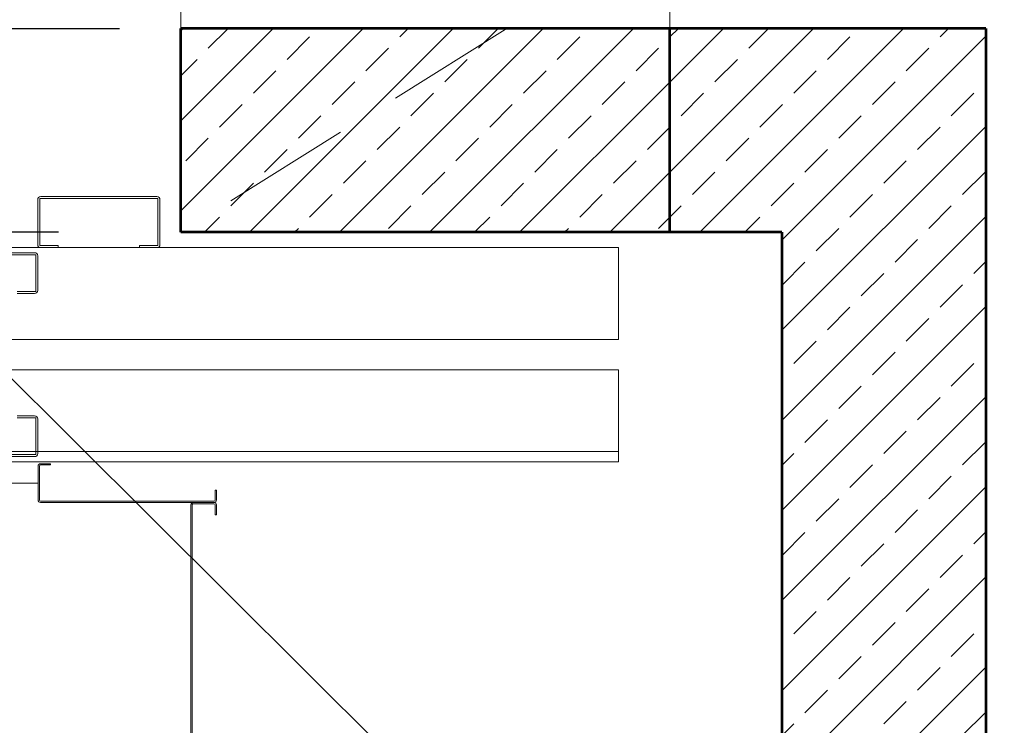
# Model space of a CAD drawing. Header units: inches. Extents: x 201967 to 338763, y -32705 to 30884.
# Tile 123 of 236: x 319892 to 319989, y 4382 to 4451. Entities that reach past the tile are written whole.
import ezdxf

# ---------------------------------------------------------------- set-up
doc = ezdxf.new("R2010")
doc.units = ezdxf.units.IN
doc.header["$MEASUREMENT"] = 0
for name, pattern in [('ACAD_ISO03W100', [30, 12, -18]), ('DASHED', [19.05, 12.7, -6.35]), ('PHANTOM', [63.5, 31.75, -6.35, 6.35, -6.35, 6.35, -6.35])]:
    doc.linetypes.add(name, pattern=pattern)
for name, color, linetype, lineweight in [('01 a1 KONSTRUKCJA żelebet', 200, 'Continuous', 53), ('01 b KONSTRUKCJA belki', 92, 'ACAD_ISO03W100', 30), ('01h3 KONSTRUKCJA pozycje słupy', 252, 'Continuous', 13), ('20 KRESKOWANIE ścian', 63, 'Continuous', 5), ('90 WYMIAR', 155, 'Continuous', 9), ('GABARYT05', 7, 'Continuous', 40), ('KRESKOWANIE-URWANIE', 3, 'Continuous', 13), ('PRZERYWANA', 2, 'DASHED', 13), ('ROZRYSOWANIE', 2, 'PHANTOM', 13), ('wymiar', 1, 'Continuous', 15)]:
    doc.layers.add(name, color=color, linetype=linetype, lineweight=lineweight)
doc.styles.add('100 arial', font='arial.ttf', dxfattribs={"width": 0.8, "height": 17})
doc.styles.add('RomanS', font='romans.shx')
doc.dimstyles.new('100', dxfattribs={"dimscale": 10, "dimtxt": 17, "dimasz": 1.5, "dimexe": 2, "dimexo": 2, "dimgap": 0.3, "dimtad": 1, "dimdec": 1, "dimrnd": 0.5, "dimdsep": 46, "dimtxsty": '100 arial', "dimblk": 'ARCHTICK', "dimcen": 10, "dimclrd": 256, "dimclre": 256, "dimclrt": 256, "dimadec": 0, "dimazin": 0, "dimtfac": 1, "dimtdec": 1, "dimtix": 1, "dimtmove": 1, "dimatfit": 3, "dimfxl": 2, "dimfxlon": 1, "dimtolj": 1, "dimarcsym": 0})
doc.dimstyles.new('DIM100txt12', dxfattribs={"dimtxt": 12, "dimasz": 1.05, "dimexe": 0, "dimexo": 8, "dimgap": 4, "dimtad": 1, "dimdec": 7, "dimrnd": 0.5, "dimdsep": 46, "dimtxsty": 'RomanS', "dimblk1": 'DIM', "dimblk2": 'DIM', "dimsah": 1, "dimcen": 0.09, "dimse1": 1, "dimse2": 1, "dimclrt": 256, "dimadec": 1, "dimazin": 0, "dimtfac": 1, "dimtdec": 7, "dimtix": 1, "dimtofl": 0, "dimtmove": 2, "dimatfit": 3, "dimfxl": 1, "dimtolj": 1, "dimtzin": 0, "dimarcsym": 0})
pattern_1 = [(45, (-289146.748, -8310.6384), (-4.41941738, 4.41941738), []), (45, (-289142.3287, -8310.6384), (-4.41941738, 4.41941738), [3.125, -1.5625])]

# ---------------------------------------------------------------- blocks, each defined once
blk = doc.blocks.new('Panel')
at = {"layer": 'KRESKOWANIE-URWANIE', "ltscale": 4}
for p, q in [((-280, 10.1), (-280, -10.1)), ((-278.8, 10.1), (-278.8, -10.1)), ((-268, 12.5), (-277.6, 12.5)), ((-268, 11.3), (-277.6, 11.3)), ((-268, 12.5), (-268, 11.3)), ((60.46, 12.5), (50.86, 12.5)), ((50.86, 11.3), (50.86, 12.5)), ((60.46, 11.3), (50.86, 11.3)), ((61.66, -10.1), (61.66, 10.1)), ((62.86, -10.1), (62.86, 10.1)), ((-277.6, -11.3), (60.46, -11.3)), ((-277.6, -12.5), (60.46, -12.5))]:
    blk.add_line(p, q, dxfattribs=at)
for centre, radius, start, end in [((-277.6, 10.1), 2.4, 90, 180), ((-277.6, 10.1), 1.2, 90, 180), ((60.46, 10.1), 2.4, 0, 90), ((60.46, 10.1), 1.2, 0, 90), ((-277.6, -10.1), 2.4, 180, 270), ((-277.6, -10.1), 1.2, 180, 270), ((60.46, -10.1), 2.4, 270, 0), ((60.46, -10.1), 1.2, 270, 0)]:
    blk.add_arc(centre, radius, start, end, dxfattribs=at)
blk = doc.blocks.new('2 ATDo 1100 i')
at = {"layer": 'KRESKOWANIE-URWANIE'}
for p, q in [((-1731.5, 210), (0, 210)), ((-1731.5, 120), (-1731.5, 210)), ((-1159.5, 203), (-613.5, 203)), ((-1159.5, 167), (-1159.5, 203)), ((-1158.5, 205), (-614.5, 205)), ((-1731.5, 200), (0, 200)), ((-1161.5, 168), (-1161.5, 202)), ((-1159.5, 167), (-1141.5, 167)), ((-1158.5, 165), (-1141.5, 165)), ((-1731.5, 120), (0, 120)), ((-1731.5, 90), (0, 90)), ((-1731.5, 0), (-1731.5, 90)), ((-1161.5, 8), (-1161.5, 42)), ((-1159.5, 43), (-1141.5, 43)), ((-1159.5, 7), (-1159.5, 43)), ((-1158.5, 45), (-1141.5, 45)), ((-1731.5, 0), (0, 0)), ((-1278.5, 0), (-1261.5, 0)), ((-1261.5, -2), (-1261.5, 0)), ((-1181.5, -2), (-1181.5, 0)), ((-1181.5, 0), (-1164.5, 0)), ((-1159.5, 7), (-613.5, 7)), ((-1158.5, 5), (-614.5, 5)), ((-1281.5, -47), (-1281.5, -3)), ((-1279.5, -2), (-1261.5, -2)), ((-1279.5, -48), (-1279.5, -2)), ((-1181.5, -2), (-1163.5, -2)), ((-1163.5, -48), (-1163.5, -2)), ((-1161.5, -47), (-1161.5, -3)), ((-1279.5, -48), (-1163.5, -48)), ((-1278.5, -50), (-1164.5, -50))]:
    blk.add_line(p, q, dxfattribs=at)
for centre, start, end in [((-1158.5, 202), 90, 180), ((-1158.5, 168), 180, 270), ((-1158.5, 42), 90, 180), ((-1278.5, -3), 90, 180), ((-1164.5, -3), 0, 90), ((-1158.5, 8), 180, 270), ((-1278.5, -47), 180, 270), ((-1164.5, -47), 270, 0)]:
    blk.add_arc(centre, 3, start, end, dxfattribs=at)
blk = doc.blocks.new('1 szyb FIFT B160AF')
at = {"layer": '20 KRESKOWANIE ścian'}
h = blk.add_hatch(dxfattribs=at)
h.set_pattern_fill('ANSI33', color=256, scale=25)
h.set_pattern_definition(pattern_1)
h.paths.add_polyline_path([(209, 293), (161, 293), (161, 313), (209, 313)])
h = blk.add_hatch(dxfattribs=at)
h.set_pattern_fill('ANSI33', color=256, scale=25)
h.set_pattern_definition(pattern_1)
h.paths.add_polyline_path([(240, -20), (161, -20), (161, 0), (220, 0), (220, 293), (209, 293), (209, 313), (240, 313)])
at = {"layer": '01 a1 KONSTRUKCJA żelebet', "ltscale": 7}
for p, q in [((240, 313), (161, 313)), ((161, 293), (161, 313)), ((209, 293), (209, 313)), ((240, 313), (240, -20)), ((220, 293), (161, 293)), ((220, 293), (220, 0))]:
    blk.add_line(p, q, dxfattribs=at)
at = {"layer": '01 b KONSTRUKCJA belki'}
blk.add_lwpolyline([(209, 293), (23, 293), (23, 313), (209, 313)], close=True, dxfattribs=at)
at = {"layer": 'KRESKOWANIE-URWANIE'}
for p, q in [((147, 266.74), (147, 270.06)), ((147.12, 266.74), (147.12, 270.06)), ((148.2, 270.3), (147.24, 270.3)), ((147.24, 270.18), (148.2, 270.18)), ((148.2, 270.18), (148.2, 270.3)), ((164.38, 266.74), (164.38, 267.7)), ((164.5, 267.7), (164.38, 267.7)), ((164.5, 266.74), (164.5, 267.7)), ((164.26, 266.62), (147.24, 266.62)), ((164.26, 266.5), (147.24, 266.5))]:
    blk.add_line(p, q, dxfattribs=at)
for centre, radius, start, end in [((147.24, 270.06), 0.24, 90, 180), ((147.24, 270.06), 0.12, 90, 180), ((147.24, 266.74), 0.24, 180, 270), ((147.24, 266.74), 0.12, 180, 270), ((164.26, 266.74), 0.24, 270, 0), ((164.26, 266.74), 0.12, 270, 0)]:
    blk.add_arc(centre, radius, start, end, dxfattribs=at)
at = {"layer": 'PRZERYWANA'}
blk.add_line((209, 323), (161, 293), dxfattribs=at)
blk.add_lwpolyline([(209, 323), (209, 293), (161, 293), (161, 323)], close=True, dxfattribs=at)
at = {"layer": 'ROZRYSOWANIE'}
blk.add_line((147, 268.4), (37, 268.4), dxfattribs=at)
at = {"layer": 'GABARYT05', "xscale": 0.1, "yscale": 0.1, "zscale": 0.1, "rotation": 180}
blk.add_blockref('2 ATDo 1100 i', (30.809, 291.5), dxfattribs=at)
at = {"layer": 'wymiar', "xscale": 0.1, "yscale": 0.1, "zscale": 0.1, "rotation": 270}
blk.add_blockref('Panel', (163.25, 238.5), dxfattribs=at)
blk = doc.blocks.new('DIM')
for p, q in [((0, -13), (0, 13)), ((8, 0), (-8, 0))]:
    blk.add_line(p, q)
at = {"const_width": 1.714}
blk.add_lwpolyline([(5.714, 5.714), (-5.714, -5.714)], dxfattribs=at)
blk = doc.blocks.new('_ARCHTICK')
at = {"color": 0, "linetype": 'ByBlock', "const_width": 0.15}
blk.add_lwpolyline([(-0.5, -0.5), (0.5, 0.5)], dxfattribs=at)
blk = doc.blocks.new('*D1638')
at = {"layer": '90 WYMIAR', "lineweight": -2, "transparency": 16777216}
for p, q in [((319747.138, 4579.134), (319747.138, 4619.134)), ((319967.138, 4579.134), (319967.138, 4619.134)), ((319747.138, 4599.134), (319967.138, 4599.134))]:
    blk.add_line(p, q, dxfattribs=at)
at = {"layer": 'Defpoints', "color": 0, "transparency": 16777216}
for p in [(319967.138, 4599.134), (319747.138, 4431.87), (319967.138, 4431.87)]:
    blk.add_point(p, dxfattribs=at)
at = {"layer": '90 WYMIAR', "lineweight": -2, "transparency": 16777216, "xscale": 15, "yscale": 15, "zscale": 15, "rotation": 180}
blk.add_blockref('_ARCHTICK', (319747.138, 4599.134), dxfattribs=at)
at = {"layer": '90 WYMIAR', "lineweight": -2, "transparency": 16777216, "xscale": 15, "yscale": 15, "zscale": 15}
blk.add_blockref('_ARCHTICK', (319967.138, 4599.134), dxfattribs=at)
at = {"layer": '90 WYMIAR', "transparency": 16777216, "insert": (319857.138, 4610.814), "char_height": 17, "attachment_point": 5, "style": '100 arial'}
blk.add_mtext('\\A1;220', dxfattribs=at)
blk = doc.blocks.new('*D1639')
at = {"layer": '90 WYMIAR', "lineweight": -2, "transparency": 16777216}
for p, q in [((319967.138, 4579.134), (319967.138, 4619.134)), ((319987.138, 4579.134), (319987.138, 4619.134)), ((319967.138, 4599.134), (319952.138, 4599.134)), ((319967.138, 4599.134), (319987.138, 4599.134)), ((319987.138, 4599.134), (320002.138, 4599.134))]:
    blk.add_line(p, q, dxfattribs=at)
at = {"layer": 'Defpoints', "color": 0, "transparency": 16777216}
for p in [(319987.138, 4599.134), (319987.138, 4451.87), (319967.138, 4431.87)]:
    blk.add_point(p, dxfattribs=at)
at = {"layer": '90 WYMIAR', "lineweight": -2, "transparency": 16777216, "xscale": 15, "yscale": 15, "zscale": 15}
blk.add_blockref('_ARCHTICK', (319967.138, 4599.134), dxfattribs=at)
at = {"layer": '90 WYMIAR', "lineweight": -2, "transparency": 16777216, "xscale": 15, "yscale": 15, "zscale": 15, "rotation": 180}
blk.add_blockref('_ARCHTICK', (319987.138, 4599.134), dxfattribs=at)
at = {"layer": '90 WYMIAR', "transparency": 16777216, "insert": (319977.138, 4610.814), "char_height": 17, "attachment_point": 5, "style": '100 arial'}
blk.add_mtext('\\A1;20', dxfattribs=at)

msp = doc.modelspace()

# ---------------------------------------------------------------- block references
at = {"layer": '01 a1 KONSTRUKCJA żelebet'}
msp.add_blockref('1 szyb FIFT B160AF', (319747.138, 4137.162), dxfattribs=at)

# ---------------------------------------------------------------- dimensions: what is measured, and where the dimension line sits
at = {"layer": '90 WYMIAR'}
for base, p1, p2, picture, middle in [((319967.138, 4599.134), (319747.138, 4431.87), (319967.138, 4431.87), '*D1638', (319857.138, 4610.814)), ((319987.138, 4599.134), (319967.138, 4431.87), (319987.138, 4451.87), '*D1639', (319977.138, 4610.814))]:
    dim = msp.add_linear_dim(base=base, p1=p1, p2=p2, dimstyle='100', dxfattribs=at)
    dim.commit()
    dim.dimension.update_dxf_attribs({"geometry": picture, "text_midpoint": middle})

# ---------------------------------------------------------------- leaders
at = {"layer": '01h3 KONSTRUKCJA pozycje słupy', "annotation_type": 0, "has_hookline": 1, "hookline_direction": 0, "text_width": 93.992}
msp.add_leader([(319755.108, 4441.887), (319817.488, 4489.436), (319825.488, 4489.436)], dimstyle='DIM100txt12', override={"dimasz": 8, "dimgap": 4, "dimtad": 1}, dxfattribs=at)
at = {"layer": '01h3 KONSTRUKCJA pozycje słupy'}
msp.add_leader([(319973.48, 4334.305), (319817.488, 4489.436)], dimstyle='DIM100txt12', override={"dimasz": 8, "dimgap": 4, "dimtad": 1}, dxfattribs=at)

doc.saveas('drawing.dxf')
